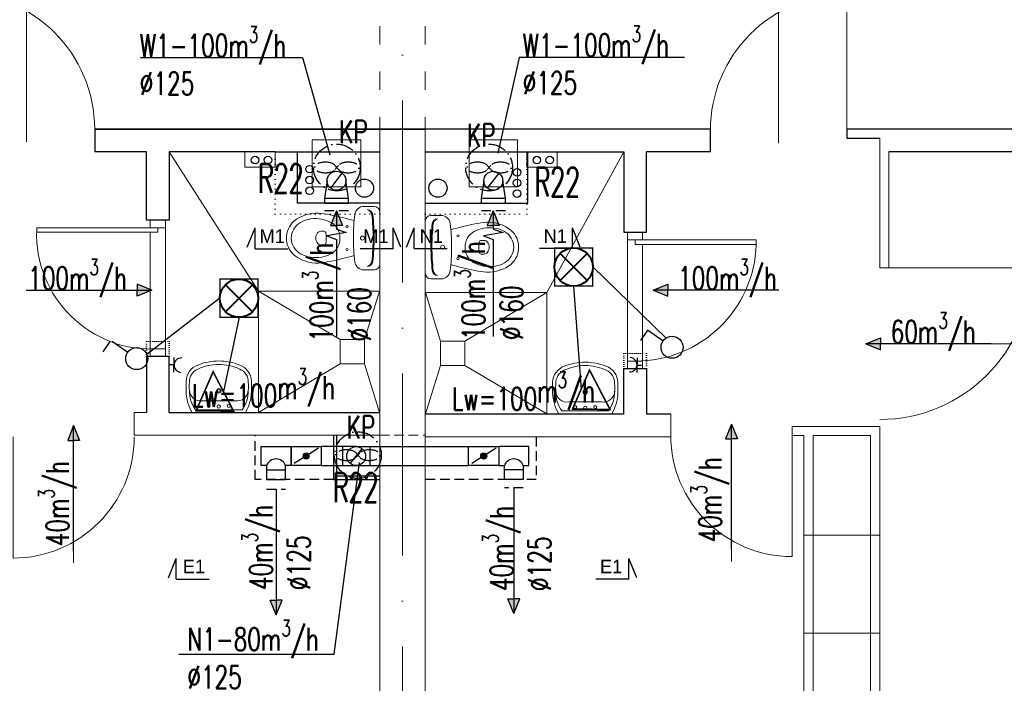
# Model space of a CAD drawing. Header units: millimetres. Extents: x -6513 to 30474, y -6915 to 65597.
# Tile 48 of 256: x -1919 to -1269, y 5997 to 6435. Entities that reach past the tile are written whole.
import ezdxf
from ezdxf.enums import TextEntityAlignment as Align

# ---------------------------------------------------------------- set-up
doc = ezdxf.new("R2010")
doc.units = ezdxf.units.MM
for name, pattern in [('ACAD_ISO03W100', [30, 12, -18]), ('ACAD_ISO10W100', [18, 12, -3, 0, -3]), ('DASHED', [19.05, 12.7, -6.35]), ('DOT', [6.35, 0, -6.35])]:
    doc.linetypes.add(name, pattern=pattern)
doc.layers.get('0').update_dxf_attribs({"color": 8})
for name, color, linetype in [('A200_General07', 8, 'Continuous'), ('A200_General08', 8, 'Continuous'), ('A270_text04', 8, 'Continuous'), ('A_obudowy', 8, 'Continuous'), ('DB_inst_pomocn', 8, 'Continuous'), ('DB_WM_nawiew-opis', 8, 'Continuous')]:
    doc.layers.add(name, color=color, linetype=linetype)
for name, color, linetype, lineweight in [('A_cienka', 8, 'Continuous', 5), ('A_linia przekroj', 8, 'Continuous', 25), ('A_osie', 8, 'ACAD_ISO10W100', 5), ('A_przerywana', 8, 'ACAD_ISO03W100', 5), ('A_widok', 8, 'Continuous', 13), ('cieńkie', 8, 'Continuous', 9), ('DB-WM-nawiew-opis', 8, 'Continuous', 25), ('DB-WM-nawiew-opis-odnośnik', 8, 'Continuous', 30), ('DB-WM-wywiew-opis', 8, 'Continuous', 25), ('DB-WM-wywiew-opis-odnośnik', 8, 'Continuous', 30), ('DB_WM_nawiew', 8, 'Continuous', 30), ('DB_WM_wywiew', 8, 'Continuous', 30), ('DB_WM_ścianka nowa', 8, 'Continuous', 25), ('E_gniazda wtykowe', 1, 'Continuous', 30), ('E_oświetlenie', 1, 'Continuous', 30), ('E_technologia', 1, 'ACAD_ISO10W100', 30), ('noew ściany archwig', 8, 'Continuous', 9), ('snitarne archwig nowe', 8, 'Continuous', 9), ('Stolarka ARCHWIG', 8, 'Continuous', 5), ('widokowe ARCHWIG', 8, 'Continuous', 5), ('wyburzenia', 8, 'DOT', 20), ('Ściany ARCHWIG', 8, 'Continuous', 30)]:
    doc.layers.add(name, color=color, linetype=linetype, lineweight=lineweight)
doc.styles.add('BRH', font='txt')
doc.styles.add('SIMPLEXD', font='SIMPLEX.SHX', dxfattribs={"width": 0.6})
doc.styles.get("Standard").update_dxf_attribs({"font": 'txt.shx', "width": 0.9})

# ---------------------------------------------------------------- blocks, each defined once
blk = doc.blocks.new('drzwi schem')
at = {"color": 252}
blk.add_line((0, 0), (0, 1), dxfattribs=at)
at = {"color": 252, "ltscale": 10}
blk.add_line((0.5, -0.0928), (0.5, 1.0398), dxfattribs=at)
at = {"color": 252}
blk.add_arc((0, 0), 1, 0, 90, dxfattribs=at)
blk = doc.blocks.new('klop oli 2')
at = {"layer": 'snitarne archwig nowe', "color": 252}
for p, q in [((3.76, 20.94), (10.5, 20.94)), ((0, 17.18), (0, 0)), ((0, -17.18), (0, 0)), ((3.76, 0), (3.76, 1.04)), ((3.76, 0), (3.76, -1.04)), ((38.87, 4.52), (36.98, 4.52)), ((38.87, -4.52), (36.98, -4.52)), ((3.76, -20.94), (10.5, -20.94))]:
    blk.add_line(p, q, dxfattribs=at)
for centre, radius in [((21.65, 7.53), 0.706), ((11.48, 0), 1.27), ((11.48, 0), 1.27), ((21.65, -7.53), 0.706)]:
    blk.add_circle(centre, radius, dxfattribs=at)
for centre, radius, start, end in [((3.76, 17.18), 3.76, 90, 180), ((10.5, 14.92), 6.02, 6.79305, 90), ((144.94, 0), 141.18, 173.72811, 180), ((144.94, 0), 140.52, 173.66945, 180), ((8.35, 15.01), 3.76, 90, 173.72811), ((9.02, 15.07), 3.76, 100.24284, 173.78586), ((-114.73, 0), 132.14, 0, 6.79305), ((79.96, -215.17), 235.29, 101.57439, 105.54399), ((44.77, -39.84), 56.47, 94.3794, 102.29067), ((41.45, -7.98), 24.47, 51.28687, 92.30283), ((37.27, 0.66), 10.88, 117.40268, 173.75809), ((43.09, -10.57), 23.53, 101.61952, 117.40268), ((42.45, -7.44), 20.33, 60.88385, 101.61952), ((46.59, 0), 11.82, 0, 60.88385), ((46.59, 0), 15.06, 0, 47.56377), ((144.94, 0), 141.18, 180, 186.27189), ((144.94, 0), 140.52, 180, 186.33055), ((-114.73, 0), 132.14, 353.20695, 0), ((43.29, 0), 16.94, 173.75809, 180), ((43.29, 0), 16.94, 180, 186.24191), ((63.62, 0), 28.24, 173.35084, 180), ((63.62, 0), 28.24, 180, 186.64916), ((36.98, 3.11), 1.41, 90, 173.35084), ((38.87, 1.69), 2.82, 36.8699, 90), ((36.61, 0), 5.65, 0, 36.8699), ((36.61, 0), 5.65, 323.1301, 0), ((46.59, 0), 11.82, 299.11615, 0), ((46.59, 0), 15.06, 312.43623, 0), ((37.27, -0.66), 10.88, 186.24191, 242.59732), ((36.98, -3.11), 1.41, 186.64916, 270), ((38.87, -1.69), 2.82, 270, 323.1301), ((79.96, 215.17), 235.29, 254.45601, 258.42561), ((43.09, 10.57), 23.53, 242.59732, 258.38048), ((42.45, 7.44), 20.33, 258.38048, 299.11615), ((41.45, 7.98), 24.47, 267.69717, 308.71313), ((3.76, -17.18), 3.76, 180, 270), ((8.35, -15.01), 3.76, 186.27189, 270), ((9.02, -15.07), 3.76, 186.21414, 259.75716), ((10.5, -14.92), 6.02, 270, 353.20695), ((44.77, 39.84), 56.47, 257.70933, 265.6206)]:
    blk.add_arc(centre, radius, start, end, dxfattribs=at)
blk = doc.blocks.new('umywalka oli2')
at = {"layer": 'snitarne archwig nowe', "color": 252}
for p, q in [((20.94, 21.61), (13.75, 21.61)), ((0, 17.55), (0, 0)), ((1.97, 15.36), (1.97, 0)), ((7.88, 0.01), (7.88, 10.82)), ((0, 0), (0, -17.55)), ((1.97, 0), (1.97, -15.36)), ((7.88, -10.8), (7.88, 0.01)), ((13.75, -21.61), (20.94, -21.61))]:
    blk.add_line(p, q, dxfattribs=at)
for centre, radius in [((4.5, 6.61), 0.994), ((4.1, 0.01), 1.11), ((14.5, 0.01), 1.48), ((14.5, 0.01), 0.946), ((4.5, -6.61), 0.994)]:
    blk.add_circle(centre, radius, dxfattribs=at)
for centre, radius, start, end in [((15.57, -9.87), 31.53, 93.3155, 119.59315), ((17.34, -1.9), 21.45, 82.90633, 97.09367), ((20.18, 9.48), 12.16, 20.9395, 86.42872), ((14.19, -1.15), 20.54, 88.58475, 126.50084), ((15.27, 11.96), 7.48, 91.70233, 188.82916), ((20.43, 10.2), 9.2, 23.19859, 92.74682), ((-1.18, -0.01), 33.1, 360, 24.69875), ((-3.23, -0.01), 37.42, 360, 21.68962), ((-1.18, 0.01), 33.1, 335.30125, 0), ((-3.23, 0.01), 37.42, 338.31038, 0), ((15.27, -11.95), 7.48, 171.17084, 268.29767), ((15.57, 9.87), 31.53, 240.40685, 266.6845), ((14.19, 1.15), 20.54, 233.49916, 271.41525), ((17.34, 1.9), 21.45, 262.90633, 277.09367), ((20.43, -10.2), 9.2, 267.25318, 336.80141), ((20.18, -9.48), 12.16, 273.57128, 339.0605)]:
    blk.add_arc(centre, radius, start, end, dxfattribs=at)
blk = doc.blocks.new('A$C2355049C')
at = {"layer": 'DB-WM-nawiew-opis-odnośnik'}
h = blk.add_hatch(color=256, dxfattribs=at)
h.paths.add_polyline_path([(0, -9.82), (3.94, -9.82), (0, 0)])
h.paths.add_polyline_path([(0, 0), (-3.94, -9.82), (0, -9.82)])
at = {"layer": 'DB-WM-nawiew-opis-odnośnik', "flags": 128}
for points in [[(0, 0), (-3.94, -9.82), (0, -9.82)], [(0, -82.94), (0, 0)], [(0, 0), (3.94, -9.82), (0, -9.82)]]:
    blk.add_lwpolyline(points, dxfattribs=at)
blk = doc.blocks.new('A$C620C4C60')
at = {"layer": 'DB-WM-wywiew-opis-odnośnik'}
h = blk.add_hatch(color=256, dxfattribs=at)
h.paths.add_polyline_path([(0, 0), (9.82, 3.94), (9.82, 0)])
h.paths.add_polyline_path([(9.82, 0), (9.82, -3.94), (0, 0)])
at = {"layer": 'DB-WM-wywiew-opis-odnośnik', "flags": 128}
for points in [[(0, 0), (9.82, 3.94), (9.82, 0)], [(0, 0), (12.06, 0)], [(0, 0), (9.82, -3.94), (9.82, 0)], [(12.06, 0), (14.37, -6.46), (16.61, 6.4), (18.93, 0)], [(18.93, 0), (82.94, 0)]]:
    blk.add_lwpolyline(points, dxfattribs=at)
blk = doc.blocks.new('Sect Mk right')
at = {"layer": 'A200_General07', "color": 1}
for p, q in [((0.29, 7.48), (3.92, 6.01)), ((0, 6.01), (0, -0.21)), ((0, 6.01), (3.92, 6.01))]:
    blk.add_line(p, q, dxfattribs=at)
at = {"layer": 'A270_text04', "color": 0, "style": 'BRH'}
blk.add_attdef('-', text='', height=4.51, dxfattribs=at).set_placement((1.77, 1.49), align=Align.MIDDLE)
blk = doc.blocks.new('gw1')
at = {"layer": 'E_gniazda wtykowe'}
for p, q in [((99083.83, 55833.13), (99083.83, 55845.45)), ((99083.82, 55839.28), (99080.13, 55839.28))]:
    blk.add_line(p, q, dxfattribs=at)
blk.add_arc((99089.81, 55839.05), 6.04, 87.79577, 267.79577, dxfattribs=at)
blk = doc.blocks.new('raster')
at = {"layer": 'E_oświetlenie', "lineweight": 40}
for p, q in [((-21.2, 21.2), (21.2, -21.2)), ((21.2, 21.2), (-21.2, -21.2))]:
    blk.add_line(p, q, dxfattribs=at)
at = {"layer": 'E_oświetlenie', "const_width": 2}
blk.add_lwpolyline([(-30, -30), (30, -30), (30, 30), (-30, 30)], close=True, dxfattribs=at)
at = {"layer": 'E_oświetlenie', "lineweight": 40}
blk.add_circle((0, 0), 30, dxfattribs=at)

msp = doc.modelspace()

# ---------------------------------------------------------------- hatches: boundary and pattern name
at = {"layer": 'DB_WM_nawiew'}
h = msp.add_hatch(color=256, dxfattribs=at)
edge = h.paths.add_edge_path()
edge.add_arc((-1730.052, 6146.943), 2, 0, 360)
h = msp.add_hatch(color=256, dxfattribs=at)
edge = h.paths.add_edge_path()
edge.add_arc((-1612.841, 6146.943), 2, 0, 360)

# ---------------------------------------------------------------- linework, layer by layer
at = {"layer": 'A_cienka'}
for p, q in [((-1351.446, 6094.79), (-1401.446, 6094.79)), ((-1351.446, 6029.98), (-1401.446, 6029.98))]:
    msp.add_line(p, q, dxfattribs=at)
at = {"layer": 'A_linia przekroj'}
for p, q in [((-1869.661, 6362.652), (-1651.446, 6362.652)), ((-1869.661, 6362.652), (-1869.661, 6347.652)), ((-1463.216, 6362.652), (-1869.661, 6362.652)), ((-1463.216, 6347.652), (-1463.216, 6362.652)), ((-1081.446, 6362.652), (-1373.232, 6362.652)), ((-1373.232, 6362.652), (-1373.232, 6356.652)), ((-1373.232, 6356.652), (-1351.446, 6356.652)), ((-1835.446, 6347.652), (-1869.661, 6347.652)), ((-1463.216, 6347.652), (-1505.446, 6347.652)), ((-1111.446, 6347.652), (-1345.446, 6347.652)), ((-1489.353, 6174.652), (-1505.446, 6174.652))]:
    msp.add_line(p, q, dxfattribs=at)
at = {"layer": 'A_obudowy', "linetype": 'ByBlock'}
for p, q in [((-1712.052, 6160.652), (-1712.052, 6131.451)), ((-1712.052, 6160.652), (-1712.052, 6131.451)), ((-1710.052, 6160.652), (-1710.052, 6133.951)), ((-1710.052, 6160.652), (-1710.052, 6133.951)), ((-1712.052, 6131.451), (-1681.446, 6131.451)), ((-1712.052, 6131.451), (-1681.446, 6131.451)), ((-1710.052, 6133.951), (-1681.446, 6133.951)), ((-1710.052, 6133.951), (-1681.446, 6133.951))]:
    msp.add_line(p, q, dxfattribs=at)
at = {"layer": 'A_obudowy', "linetype": 'DASHED', "ltscale": 0.5}
for points in [[(-1712.052, 6131.451), (-1763.752, 6131.451), (-1763.752, 6160.652)], [(-1578.141, 6159.652), (-1578.141, 6131.451), (-1651.446, 6131.451)]]:
    msp.add_lwpolyline(points, dxfattribs=at)
at = {"layer": 'A_osie', "ltscale": 10}
msp.add_line((-1666.446, 5721.209), (-1666.446, 7473.268), dxfattribs=at)
at = {"layer": 'A_przerywana'}
for p, q in [((-1681.446, 6550.652), (-1681.446, 6362.652)), ((-1651.446, 6550.652), (-1651.446, 6362.652))]:
    msp.add_line(p, q, dxfattribs=at)
at = {"layer": 'A_przerywana', "color": 252}
for p, q in [((-1681.446, 6550.652), (-1681.446, 6362.652)), ((-1681.446, 6550.652), (-1681.446, 6362.652)), ((-1651.446, 6550.652), (-1651.446, 6362.652)), ((-1651.446, 6550.652), (-1651.446, 6362.652))]:
    msp.add_line(p, q, dxfattribs=at)
at = {"layer": 'A_przerywana', "linetype": 'DASHED', "ltscale": 0.5}
msp.add_line((-1681.453, 6160.652), (-1651.446, 6160.652), dxfattribs=at)
at = {"layer": 'A_widok', "ltscale": 5}
for p, q in [((-1681.446, 6362.652), (-1681.446, 6093.865)), ((-1651.446, 6362.652), (-1651.446, 6094.117)), ((-1351.446, 6356.652), (-1351.446, 6271.078)), ((-1345.446, 6347.652), (-1345.446, 6271.078)), ((-1351.446, 6271.078), (-1345.446, 6271.078)), ((-1681.446, 5736.652), (-1681.446, 6242.652)), ((-1651.446, 5736.652), (-1651.446, 6242.652)), ((-1843.546, 6160.652), (-1843.54, 6175.652)), ((-1843.54, 6175.652), (-1835.446, 6175.652)), ((-1489.353, 6159.652), (-1489.353, 6174.652)), ((-1351.446, 6166.494), (-1409.353, 6166.494)), ((-1409.353, 6166.494), (-1409.353, 6160.494)), ((-1351.446, 5761.494), (-1351.446, 6166.494)), ((-1843.546, 6160.652), (-1681.453, 6160.652)), ((-1489.353, 6159.652), (-1651.446, 6159.652)), ((-1401.446, 6160.494), (-1409.353, 6160.494)), ((-1401.446, 5761.494), (-1401.446, 6160.494)), ((-1395.446, 5761.494), (-1395.446, 6160.494)), ((-1357.446, 6160.494), (-1395.446, 6160.494)), ((-1357.446, 5761.494), (-1357.446, 6160.494))]:
    msp.add_line(p, q, dxfattribs=at)
at = {"layer": 'cieńkie'}
for p, q in [((-1726.033, 6355.652), (-1694.033, 6355.652)), ((-1726.033, 6324.652), (-1726.033, 6355.652)), ((-1723.533, 6355.652), (-1696.533, 6355.652)), ((-1694.033, 6355.652), (-1694.033, 6324.652)), ((-1622.541, 6355.652), (-1590.541, 6355.652)), ((-1622.541, 6324.652), (-1622.541, 6355.652)), ((-1620.041, 6355.652), (-1593.041, 6355.652)), ((-1590.541, 6355.652), (-1590.541, 6324.652)), ((-1694.033, 6324.652), (-1694.033, 6338.652)), ((-1590.541, 6324.652), (-1590.541, 6338.652)), ((-1726.033, 6324.652), (-1712.033, 6324.652)), ((-1694.033, 6324.652), (-1726.033, 6324.652)), ((-1717.033, 6324.652), (-1703.033, 6324.652)), ((-1622.541, 6324.652), (-1608.541, 6324.652)), ((-1590.541, 6324.652), (-1622.541, 6324.652)), ((-1613.541, 6324.652), (-1599.541, 6324.652))]:
    msp.add_line(p, q, dxfattribs=at)
at = {"layer": 'DB-WM-nawiew-opis'}
msp.add_lwpolyline([(-1814.008, 6016.33), (-1711.493, 6016.33), (-1694.779, 6142.741)], dxfattribs=at)
at = {"layer": 'DB-WM-wywiew-opis'}
for points in [[(-1839.349, 6409.924), (-1732.554, 6409.924), (-1714.511, 6345.728)], [(-1480.415, 6409.924), (-1589.357, 6409.924), (-1603.466, 6346.858)]]:
    msp.add_lwpolyline(points, dxfattribs=at)
at = {"layer": 'DB_inst_pomocn'}
for centre, radius in [((-1727.741, 6336.298), 2.5), ((-1727.741, 6329.127), 2.5), ((-1590.852, 6334.193), 2.5), ((-1727.741, 6322.071), 2.5), ((-1691.575, 6323.766), 6), ((-1643.069, 6323.766), 6), ((-1590.852, 6327.215), 2.5), ((-1590.852, 6327.208), 2.5), ((-1590.852, 6320.159), 2.5)]:
    msp.add_circle(centre, radius, dxfattribs=at)
at = {"layer": 'DB_WM_nawiew'}
for points in [[(-1759.752, 6153.193), (-1740.052, 6153.193), (-1740.052, 6140.693), (-1743.652, 6140.693)], [(-1756.152, 6140.693), (-1759.752, 6140.693), (-1759.752, 6153.193)], [(-1720.052, 6140.693), (-1740.052, 6140.693), (-1740.052, 6153.193), (-1720.052, 6153.193)], [(-1721.823, 6152.086), (-1737.944, 6142.01)], [(-1706.052, 6153.193), (-1720.052, 6153.193), (-1720.052, 6140.693), (-1706.052, 6140.693)], [(-1697.052, 6153.193), (-1706.052, 6153.193), (-1706.052, 6140.693)], [(-1700.953, 6142.06), (-1693.151, 6151.826)], [(-1697.052, 6153.193), (-1688.052, 6153.193), (-1688.052, 6140.693)], [(-1688.052, 6153.193), (-1622.841, 6153.193)], [(-1602.841, 6140.693), (-1622.841, 6140.693), (-1622.841, 6153.193), (-1602.841, 6153.193)], [(-1604.612, 6152.086), (-1620.733, 6142.01)], [(-1583.141, 6153.193), (-1602.841, 6153.193), (-1602.841, 6140.693), (-1599.241, 6140.693)], [(-1586.741, 6140.693), (-1583.141, 6140.693), (-1583.141, 6153.193)], [(-1756.152, 6140.693), (-1756.152, 6137.943), (-1743.652, 6137.943), (-1743.652, 6140.693)], [(-1756.152, 6137.943), (-1756.152, 6131.451), (-1743.652, 6131.451), (-1743.652, 6137.943)], [(-1706.052, 6140.693), (-1688.052, 6140.693)], [(-1688.052, 6140.693), (-1622.841, 6140.693)], [(-1586.741, 6140.693), (-1586.741, 6137.943), (-1599.241, 6137.943), (-1599.241, 6140.693)], [(-1586.741, 6137.943), (-1586.741, 6131.451), (-1599.241, 6131.451), (-1599.241, 6137.943)]]:
    msp.add_lwpolyline(points, dxfattribs=at)
at = {"layer": 'DB_WM_nawiew', "linetype": 'DASHED', "ltscale": 0.5}
for points in [[(-1756.152, 6125.092), (-1743.652, 6125.092)], [(-1586.741, 6125.938), (-1599.241, 6125.938)]]:
    msp.add_lwpolyline(points, dxfattribs=at)
at = {"layer": 'DB_WM_nawiew'}
for centre in [(-1730.052, 6146.943), (-1612.841, 6146.943)]:
    msp.add_circle(centre, 2, dxfattribs=at)
for centre in [(-1749.902, 6138.463), (-1592.991, 6138.463)]:
    msp.add_arc(centre, 6.636, 19.636833, 160.363167, dxfattribs=at)
at = {"layer": 'DB_WM_wywiew'}
for points in [[(-1713.88, 6323.726), (-1706.187, 6333.577)], [(-1610.387, 6323.726), (-1602.694, 6333.577)], [(-1716.283, 6328.652), (-1718.033, 6317.152), (-1702.033, 6317.152), (-1703.783, 6328.652)], [(-1612.791, 6328.652), (-1614.541, 6317.152), (-1598.541, 6317.152), (-1600.291, 6328.652)], [(-1718.033, 6317.152), (-1718.033, 6313.852), (-1702.033, 6313.852), (-1702.033, 6317.152)], [(-1614.541, 6317.152), (-1614.541, 6313.852), (-1598.541, 6313.852), (-1598.541, 6317.152)]]:
    msp.add_lwpolyline(points, dxfattribs=at)
at = {"layer": 'DB_WM_wywiew', "linetype": 'DASHED', "ltscale": 0.5}
for points in [[(-1702.033, 6308.852), (-1718.033, 6308.852)], [(-1598.541, 6308.852), (-1614.541, 6308.852)]]:
    msp.add_lwpolyline(points, dxfattribs=at)
at = {"layer": 'DB_WM_wywiew', "color": 1}
for centre in [(-1710.033, 6328.652), (-1606.541, 6328.652)]:
    msp.add_circle(centre, 6.25, dxfattribs=at)
at = {"layer": 'DB_WM_wywiew', "color": 240}
msp.add_circle((-1697.052, 6146.943), 6.25, dxfattribs=at)
at = {"layer": 'DB_WM_ścianka nowa'}
for points in [[(-1681.758, 6313.852), (-1735.758, 6313.852), (-1735.758, 6347.652)], [(-1651.758, 6313.852), (-1583.758, 6313.852), (-1583.758, 6347.652)]]:
    msp.add_lwpolyline(points, dxfattribs=at)
at = {"layer": 'E_oświetlenie'}
for p, q in [((-1540.889, 6271.742), (-1492.422, 6224.859)), ((-1553.489, 6259.142), (-1548.621, 6190.867)), ((-1786.974, 6251.156), (-1835.158, 6213.895)), ((-1774.374, 6238.556), (-1784.702, 6189.583)), ((-1504.764, 6230.024), (-1509.465, 6223.248)), ((-1494.472, 6222.884), (-1504.764, 6230.024)), ((-1859.554, 6222.524), (-1864.255, 6215.748)), ((-1847.869, 6215.384), (-1858.161, 6222.524)), ((-1791.472, 6202.61), (-1802.715, 6176.913)), ((-1791.472, 6202.61), (-1777.932, 6176.557)), ((-1543, 6203.715), (-1554.243, 6178.018)), ((-1543, 6203.715), (-1529.459, 6177.662)), ((-1802.715, 6176.913), (-1777.932, 6176.557)), ((-1554.243, 6178.018), (-1529.459, 6177.662))]:
    msp.add_line(p, q, dxfattribs=at)
at = {"layer": 'E_oświetlenie', "const_width": 1.05}
for points in [[(-1777.932, 6176.557), (-1791.472, 6202.61), (-1802.715, 6176.913)], [(-1529.459, 6177.662), (-1543, 6203.715), (-1554.243, 6178.018)]]:
    msp.add_lwpolyline(points, close=True, dxfattribs=at)
at = {"layer": 'E_oświetlenie'}
for centre in [(-1488.514, 6218.75), (-1841.911, 6211.25)]:
    msp.add_circle(centre, 7.252, dxfattribs=at)
at = {"layer": 'E_technologia'}
for p, q in [((-1711.029, 6338.824), (-1708.624, 6336.045)), ((-1708.624, 6338.824), (-1711.029, 6336.045)), ((-1610.502, 6338.824), (-1608.098, 6336.045)), ((-1608.098, 6338.824), (-1610.502, 6336.045)), ((-1697.102, 6148.97), (-1694.697, 6146.191)), ((-1694.697, 6148.97), (-1697.102, 6146.191))]:
    msp.add_line(p, q, dxfattribs=at)
for centre in [(-1709.826, 6337.434), (-1609.3, 6337.434), (-1695.899, 6147.58)]:
    msp.add_circle(centre, 15.427, dxfattribs=at)
for centre, start_param, end_param in [((-1717.453, 6337.434), 3.5498657, 9.0165049), ((-1702.199, 6337.434), 0.408273, 5.8749123), ((-1616.927, 6337.434), 3.5498657, 9.0165049), ((-1601.673, 6337.434), 0.408273, 5.8749123), ((-1703.526, 6147.58), 3.5498657, 9.0165049), ((-1688.272, 6147.58), 0.408273, 5.8749123)]:
    msp.add_ellipse(centre, major_axis=(-7, 0), ratio=0.5, start_param=start_param, end_param=end_param, dxfattribs=at)
at = {"layer": 'snitarne archwig nowe'}
for p, q in [((-1761.603, 6255.808), (-1820.446, 6347.652)), ((-1761.603, 6175.652), (-1761.603, 6255.808)), ((-1761.603, 6255.808), (-1681.446, 6255.808))]:
    msp.add_line(p, q, dxfattribs=at)
for points in [[(-1571.29, 6254.808), (-1520.446, 6347.652)], [(-1707.603, 6223.808), (-1761.603, 6255.808)], [(-1691.603, 6223.808), (-1681.603, 6255.808)], [(-1651.446, 6254.808), (-1571.29, 6254.808), (-1571.29, 6174.652)], [(-1641.29, 6222.808), (-1651.29, 6254.808)], [(-1625.29, 6222.808), (-1571.29, 6254.808)], [(-1707.603, 6207.808), (-1761.603, 6175.808)], [(-1691.603, 6207.808), (-1681.603, 6175.808)], [(-1641.29, 6206.808), (-1651.29, 6174.808)], [(-1625.29, 6206.808), (-1571.29, 6174.808)]]:
    msp.add_lwpolyline(points, dxfattribs=at)
for points in [[(-1691.603, 6223.808), (-1707.603, 6223.808), (-1707.603, 6207.808), (-1691.603, 6207.808)], [(-1641.29, 6206.808), (-1625.29, 6206.808), (-1625.29, 6222.808), (-1641.29, 6222.808)]]:
    msp.add_lwpolyline(points, close=True, dxfattribs=at)
at = {"layer": 'Stolarka ARCHWIG'}
for p, q in [((-1827.946, 6297.652), (-1907.946, 6297.652)), ((-1907.946, 6294.652), (-1907.946, 6297.652)), ((-1907.946, 6294.652), (-1827.946, 6294.652)), ((-1827.946, 6294.652), (-1827.946, 6297.652)), ((-1512.946, 6286.652), (-1512.946, 6289.652)), ((-1512.946, 6289.652), (-1432.946, 6289.652)), ((-1432.946, 6286.652), (-1512.946, 6286.652)), ((-1432.946, 6289.652), (-1432.946, 6286.652))]:
    msp.add_line(p, q, dxfattribs=at)
for points in [[(-1827.946, 6302.652), (-1822.946, 6302.652), (-1822.946, 6297.652), (-1832.946, 6297.652), (-1832.946, 6302.652), (-1825.446, 6302.652)], [(-1832.946, 6294.652), (-1832.946, 6217.543)], [(-1822.946, 6217.652), (-1822.946, 6297.652)], [(-1512.946, 6294.652), (-1517.946, 6294.652), (-1517.946, 6289.652), (-1507.946, 6289.652), (-1507.946, 6294.652), (-1515.446, 6294.652)], [(-1517.946, 6209.652), (-1517.946, 6289.652)], [(-1507.946, 6286.652), (-1507.946, 6209.652)], [(-1827.946, 6217.652), (-1822.946, 6217.652), (-1822.946, 6212.652), (-1832.946, 6212.652), (-1832.946, 6217.652), (-1825.446, 6217.652)], [(-1827.946, 6217.652), (-1822.946, 6217.652), (-1822.946, 6212.652), (-1832.946, 6212.652), (-1832.946, 6217.652), (-1825.446, 6217.652)], [(-1512.946, 6209.652), (-1517.946, 6209.652), (-1517.946, 6204.652), (-1507.946, 6204.652), (-1507.946, 6209.652), (-1515.446, 6209.652)]]:
    msp.add_lwpolyline(points, dxfattribs=at)
for centre, radius, start, end in [((-1832.09, 6293.443), 75.905, 177.955304, 273.129127), ((-1512.292, 6289.03), 79.382, 269.527921, 358.282698)]:
    msp.add_arc(centre, radius, start, end, dxfattribs=at)
at = {"layer": 'widokowe ARCHWIG'}
for p, q in [((-1750.446, 6347.652), (-1770.446, 6347.652)), ((-1770.446, 6347.652), (-1770.446, 6337.652)), ((-1750.446, 6337.652), (-1750.446, 6347.652)), ((-1564.446, 6347.652), (-1584.446, 6347.652)), ((-1584.446, 6347.652), (-1584.446, 6337.652)), ((-1564.446, 6337.652), (-1564.446, 6347.652)), ((-1770.446, 6337.652), (-1750.446, 6337.652)), ((-1584.446, 6337.652), (-1564.446, 6337.652))]:
    msp.add_line(p, q, dxfattribs=at)
at = {"layer": 'wyburzenia', "ltscale": 0.5}
for p, q in [((-1750.446, 6306.652), (-1750.446, 6347.652)), ((-1584.446, 6306.652), (-1584.446, 6347.652)), ((-1681.446, 6306.652), (-1750.446, 6306.652)), ((-1651.446, 6306.652), (-1584.446, 6306.652))]:
    msp.add_line(p, q, dxfattribs=at)
at = {"layer": 'wyburzenia', "ltscale": 0.2}
for points in [[(-1835.446, 6222.652), (-1820.446, 6222.652), (-1820.446, 6212.652), (-1835.446, 6212.652)], [(-1520.446, 6214.652), (-1505.446, 6214.652), (-1505.446, 6204.652), (-1520.446, 6204.652)]]:
    msp.add_lwpolyline(points, close=True, dxfattribs=at)
at = {"layer": 'Ściany ARCHWIG'}
for p, q in [((-1835.446, 6302.652), (-1835.446, 6347.652)), ((-1820.446, 6347.652), (-1820.446, 6302.652)), ((-1750.446, 6347.652), (-1820.446, 6347.652)), ((-1750.446, 6347.652), (-1681.446, 6347.652)), ((-1651.446, 6347.652), (-1520.446, 6347.652)), ((-1520.446, 6347.652), (-1520.446, 6294.652)), ((-1505.446, 6294.652), (-1505.446, 6347.652)), ((-1820.446, 6302.652), (-1835.446, 6302.652)), ((-1820.446, 6302.652), (-1835.446, 6302.652)), ((-1520.446, 6294.652), (-1505.446, 6294.652)), ((-1520.446, 6294.652), (-1505.446, 6294.652)), ((-1820.446, 6212.652), (-1835.446, 6212.652)), ((-1835.446, 6212.652), (-1835.446, 6175.652)), ((-1820.446, 6212.652), (-1835.446, 6212.652)), ((-1820.446, 6175.652), (-1820.446, 6212.652)), ((-1520.446, 6204.652), (-1505.446, 6204.652)), ((-1520.446, 6174.652), (-1520.446, 6204.652)), ((-1520.446, 6204.652), (-1505.446, 6204.652)), ((-1505.446, 6204.652), (-1505.446, 6174.652)), ((-1820.446, 6175.652), (-1681.446, 6175.652)), ((-1520.446, 6174.652), (-1651.446, 6174.652))]:
    msp.add_line(p, q, dxfattribs=at)
for centre in [(-1763.794, 6342.315), (-1755.277, 6342.315), (-1577.794, 6342.315), (-1569.277, 6342.315)]:
    msp.add_circle(centre, 2.5, dxfattribs=at)

# ---------------------------------------------------------------- block references
at = {"layer": 'A200_General08'}
ref = msp.add_blockref('Sect Mk right', (-1742.762, 6283.817), dxfattribs=dict(at, xscale=3.5, yscale=3.5, zscale=3.5, rotation=90.00000000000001))
ref.add_attrib('-', 'M1', dxfattribs={"layer": 'A270_text04', "color": 7, "height": 9, "style": 'BRH'}).set_placement((-1752.498, 6292.052), align=Align.MIDDLE)
ref = msp.add_blockref('Sect Mk right', (-1693.763, 6283.817), dxfattribs=dict(at, xscale=-3.5, yscale=3.5, zscale=3.5, rotation=270))
ref.add_attrib('-', 'M1', dxfattribs={"layer": 'A270_text04', "color": 7, "height": 9, "style": 'BRH'}).set_placement((-1684.028, 6292.052), align=Align.MIDDLE)
ref = msp.add_blockref('Sect Mk right', (-1637.706, 6283.899), dxfattribs=dict(at, xscale=3.5, yscale=3.5, zscale=3.5, rotation=90.00000000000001))
ref.add_attrib('-', 'N1', dxfattribs={"layer": 'A270_text04', "color": 7, "height": 9, "style": 'BRH'}).set_placement((-1647.441, 6292.135), align=Align.MIDDLE)
ref = msp.add_blockref('Sect Mk right', (-1575.376, 6283.899), dxfattribs=dict(at, xscale=-3.5, yscale=3.5, zscale=3.5, rotation=270))
ref.add_attrib('-', 'N1', dxfattribs={"layer": 'A270_text04', "color": 7, "height": 9, "style": 'BRH'}).set_placement((-1565.64, 6292.135), align=Align.MIDDLE)
ref = msp.add_blockref('Sect Mk right', (-1794.838, 6065.677), dxfattribs=dict(at, xscale=3.5, yscale=3.5, zscale=3.5, rotation=90))
ref.add_attrib('-', 'E1', dxfattribs={"layer": 'A270_text04', "color": 7, "height": 9, "style": 'BRH'}).set_placement((-1804.143, 6074.094), align=Align.MIDDLE)
ref = msp.add_blockref('Sect Mk right', (-1538.055, 6065.677), dxfattribs=dict(at, xscale=-3.5, yscale=3.5, zscale=3.5, rotation=270))
ref.add_attrib('-', 'E1', dxfattribs={"layer": 'A270_text04', "color": 7, "height": 9, "style": 'BRH'}).set_placement((-1528.75, 6074.094), align=Align.MIDDLE)
at = {"layer": 'A_cienka'}
for p, xscale, yscale, zscale, rotation in [((-1351.446, 6271.078), 100, 100, 100, 270), ((-1409.353, 6160.652), 80, 80, 80, 180), ((-1923.54, 6159.652), -80, 80, 80, 180)]:
    msp.add_blockref('drzwi schem', p, dxfattribs=dict(at, xscale=xscale, yscale=yscale, zscale=zscale, rotation=rotation))
at = {"layer": 'A_widok', "ltscale": 5, "xscale": 90, "yscale": 90, "zscale": 90}
msp.add_blockref('drzwi schem', (-1959.661, 6362.652), dxfattribs=at)
at = {"layer": 'A_widok', "ltscale": 5, "xscale": -90, "yscale": 90, "zscale": 90, "rotation": 359.9999999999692}
msp.add_blockref('drzwi schem', (-1373.232, 6361.809), dxfattribs=at)
at = {"layer": 'DB_WM_nawiew', "xscale": -1}
for p, rotation in [((-1831.842, 6256.447), 270), ((-1592.991, 6043.003), 180)]:
    msp.add_blockref('A$C2355049C', p, dxfattribs=dict(at, rotation=rotation))
at = {"layer": 'DB_WM_nawiew'}
for p, rotation in [((-1501.05, 6256.447), 90), ((-1360.725, 6221.078), 90), ((-1749.902, 6042.156), 180)]:
    msp.add_blockref('A$C2355049C', p, dxfattribs=dict(at, rotation=rotation))
at = {"layer": 'DB_WM_nawiew', "xscale": -1}
msp.add_blockref('A$C2355049C', (-1449.353, 6168.074), dxfattribs=at)
at = {"layer": 'DB_WM_nawiew'}
msp.add_blockref('A$C2355049C', (-1883.54, 6167.074), dxfattribs=at)
at = {"layer": 'DB_WM_wywiew', "xscale": -1, "rotation": 90}
for p in [(-1710.033, 6308.852), (-1606.541, 6308.852)]:
    msp.add_blockref('A$C620C4C60', p, dxfattribs=at)
at = {"layer": 'E_oświetlenie', "lineweight": 40, "xscale": 0.4199999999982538, "yscale": 0.4200000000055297, "zscale": 0.4199999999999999, "rotation": 180}
for p in [(-1553.489, 6271.742), (-1774.374, 6251.156)]:
    msp.add_blockref('raster', p, dxfattribs=at)
at = {"layer": 'E_oświetlenie', "zscale": 0.7874999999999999}
for p, xscale, yscale, rotation in [((-80777.245, -36070.711), 0.7875000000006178, 0.7874999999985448, 358.7624398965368), ((77448.334, 48484.847), 0.7875000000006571, 0.7875000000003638, 178.7624398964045)]:
    msp.add_blockref('gw1', p, dxfattribs=dict(at, xscale=xscale, yscale=yscale, rotation=rotation))
at = {"layer": 'noew ściany archwig', "xscale": -1, "rotation": 270}
for p in [(-1787.738, 6175.515), (-1545.831, 6174.776)]:
    msp.add_blockref('umywalka oli2', p, dxfattribs=at)
at = {"layer": 'snitarne archwig nowe', "xscale": -1}
msp.add_blockref('klop oli 2', (-1681.446, 6290.808), dxfattribs=at)
at = {"layer": 'snitarne archwig nowe'}
msp.add_blockref('klop oli 2', (-1651.446, 6284.808), dxfattribs=at)

# ---------------------------------------------------------------- texts
at = {"layer": 'DB-WM-nawiew-opis', "char_height": 15, "width": 37.14159}
for s, insert, attachment_point in [('\\A1;{\\Fsimplex|c238;\\W0.7;100m\\H0.7x;\\S3^ ;\\H1.4286x;/h}', (-1848.338, 6276.978), 3), ('\\A1;{\\Fsimplex|c238;\\W0.7;100m\\H0.7x;\\S3^ ;\\H1.4286x;/h}', (-1484.555, 6276.978), 1), ('\\A1;{\\Fsimplex|c238;\\W0.7;60m\\H0.7x;\\S3^ ;\\H1.4286x;/h}', (-1344.23, 6241.61), 1)]:
    msp.add_mtext(s, dxfattribs=dict(at, insert=insert, attachment_point=attachment_point))
at = {"layer": 'DB-WM-nawiew-opis', "char_height": 15, "rotation": 90}
for s, insert, width, attachment_point in [('\\A1;{\\Fsimplex|c238;\\W0.7;40m\\H0.7x;\\S3^ ;\\H1.4286x;/h}', (-1906.782, 6087.398), 37.14159, 1), ('\\A1;{\\Fsimplex|c238;\\W0.7;40m\\H0.7x;\\S3^ ;\\H1.4286x;/h}', (-1450.936, 6090.02), 29.25773, 7), ('\\A1;{\\Fsimplex|c238;\\W0.7;40m\\H0.7x;\\S3^ ;\\H1.4286x;/h\\P%%C125}', (-1772.483, 6058.501), 37.14159, 1), ('\\A1;{\\Fsimplex|c238;\\W0.7;40m\\H0.7x;\\S3^ ;\\H1.4286x;/h\\P%%C125}', (-1613.61, 6057.856), 37.14159, 1)]:
    msp.add_mtext(s, dxfattribs=dict(at, insert=insert, width=width, attachment_point=attachment_point))
at = {"layer": 'DB-WM-wywiew-opis', "char_height": 15, "width": 37.14159, "attachment_point": 1}
for s, insert in [('\\A1;{\\Fsimplex|c238;\\W0.7;W1-100m\\H0.7x;\\S3^ ;\\H1.4286x;/h\\P%%C125}', (-1839.924, 6430.469)), ('\\A1;{\\Fsimplex|c238;\\W0.7;W1-100m\\H0.7x;\\S3^ ;\\H1.4286x;/h\\P%%C125}', (-1587.157, 6430.802)), ('{\\Fsimplex|c238;\\W0.7;Lw=100\\A1;m\\H0.7x;\\S3^ ;\\H1.4286x;/h}', (-1805.377, 6204.706)), ('{\\Fsimplex|c238;\\W0.7;Lw=100\\A1;m\\H0.7x;\\S3^ ;\\H1.4286x;/h}', (-1633.771, 6202.475))]:
    msp.add_mtext(s, dxfattribs=dict(at, insert=insert))
at = {"layer": 'DB-WM-wywiew-opis', "color": 1, "char_height": 15, "width": 37.14159, "attachment_point": 1}
for insert in [(-1708.202, 6368.499), (-1623.869, 6366.181), (-1703.338, 6173.602)]:
    msp.add_mtext('{\\Fsimplex|c238;\\W0.7;KP}', dxfattribs=dict(at, insert=insert))
at = {"layer": 'DB-WM-wywiew-opis', "char_height": 15, "width": 37.14159, "attachment_point": 1, "rotation": 90}
for insert in [(-1632.153, 6223.519), (-1732.553, 6222.539)]:
    msp.add_mtext('\\A1;{\\Fsimplex|c238;\\W0.7;100m\\H0.7x;\\S3^ ;\\H1.4286x;/h\\P%%C160}', dxfattribs=dict(at, insert=insert))
at = {"layer": 'DB_WM_nawiew-opis', "insert": (-1808.524, 6038.697), "char_height": 15, "width": 37.14159, "attachment_point": 1}
msp.add_mtext('\\A1;{\\Fsimplex|c238;\\W0.7;N1-80m\\H0.7x;\\S3^ ;\\H1.4286x;/h\\P%%C125}', dxfattribs=at)
at = {"layer": 'E_technologia', "style": 'SIMPLEXD', "width": 0.6}
for p in [(-1761.847, 6320.653), (-1579.347, 6318.23), (-1712.414, 6116.65)]:
    msp.add_text('R22', height=19.2, dxfattribs=at).set_placement(p)

doc.saveas('drawing.dxf')
